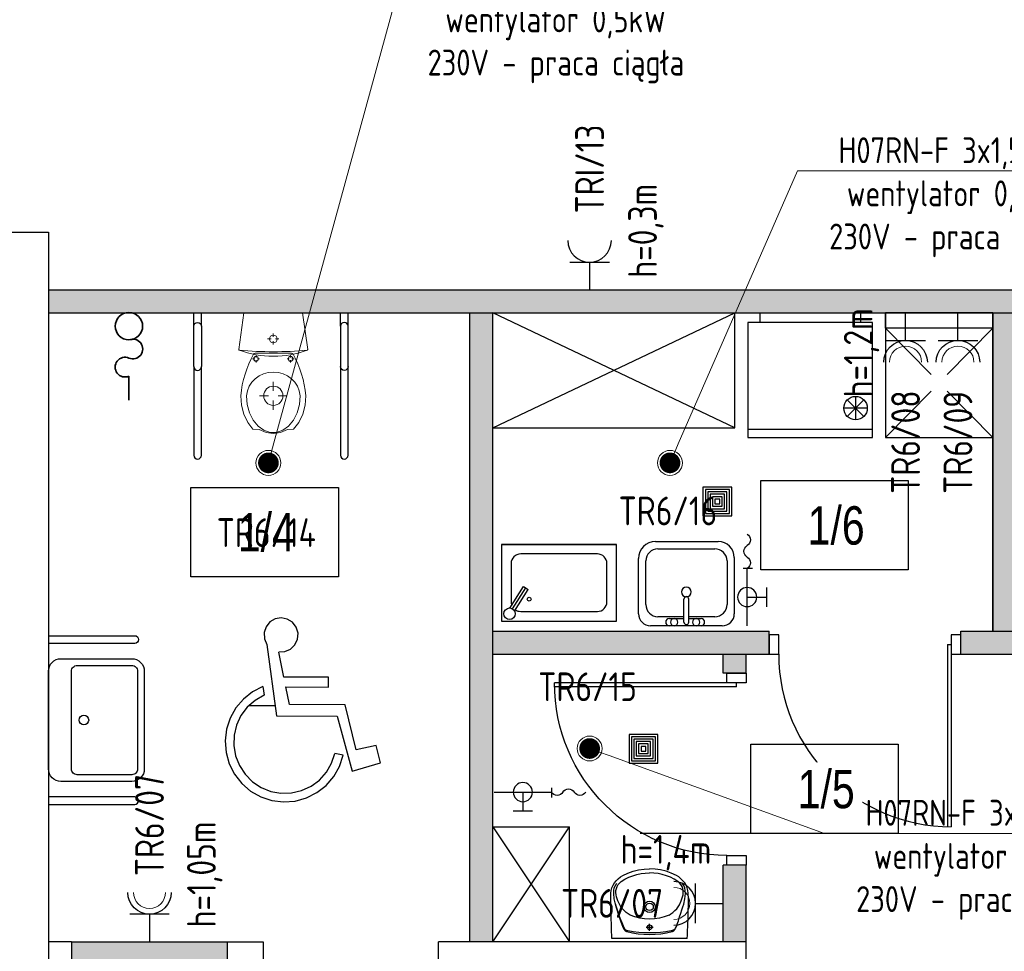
# Model space of a CAD drawing. Header units: millimetres. Extents: x -2994 to 13921, y -9859 to 2415.
# Tile 34 of 47: x 8733 to 9246, y -1198 to -712. Entities that reach past the tile are written whole.
import ezdxf
from ezdxf import colors
from ezdxf.entities.mleader import LeaderData, LeaderLine
from ezdxf.enums import TextEntityAlignment as Align
from ezdxf.lldxf.tags import DXFTag
from ezdxf.math import Vec2, Vec3

# ---------------------------------------------------------------- set-up
doc = ezdxf.new("R2010")
doc.units = ezdxf.units.MM
doc.linetypes.add('CENTER', pattern=[2, 1.25, -0.25, 0.25, -0.25])
for name, color, linetype, true_color in [('15_LINIA_CIENKA', 7, 'Continuous', 0x5e5e5e), ('A_bloki', 7, 'Continuous', 0x5e5e5e), ('A_kreskowanie', 7, 'Continuous', 0x5e5e5e), ('A_opis_pom', 7, 'Continuous', 0x5e5e5e), ('A_sc_istn', 253, 'Continuous', 0x828282), ('A_sc_proj', 7, 'Continuous', 0x5e5e5e), ('A_stolarka', 7, 'Continuous', 0x5e5e5e), ('MUREK', 7, 'Continuous', 0x5e5e5e), ('W', 7, 'CENTER', 0x5e5e5e)]:
    doc.layers.add(name, color=color, linetype=linetype, true_color=true_color)
doc.layers.add('_HVAC', color=1, linetype='Continuous')
doc.layers.add('bloki', color=7, linetype='Continuous', lineweight=13, true_color=0x5e5e5e)
for name, color, linetype, lineweight in [('IE_OPISY_ogólne', 7, 'Continuous', 30), ('IE_SIŁA_gniazda 230V', 1, 'Continuous', 30), ('IE_SIŁA_gniazda 230V_zestawy', 1, 'Continuous', 30), ('IE_SIŁA_gniazda_opis', 5, 'Continuous', 25), ('IE_SIŁA_numery_obwodów', 7, 'Continuous', 20), ('IE_SIŁA_system przyzywowy', 104, 'Continuous', 35), ('IE_SIŁA_Wypusty', 230, 'Continuous', 35), ('IE_TT_system przyzywowy', 222, 'Continuous', 35)]:
    doc.layers.add(name, color=color, linetype=linetype, lineweight=lineweight)
doc.styles.add('el', font='isocpeur.ttf', dxfattribs={"width": 0.8})
doc.styles.add('Strzałki', font='ic-isocp.shx', dxfattribs={"width": 0.8})
tags = doc.linetypes.add('300118_49_XR_0034$0$300118_49_XR_0033$0$( Dashed )', pattern=[0.75, 0.5, -0.25]).pattern_tags.tags
tags[6:7] = [DXFTag(74, 4), DXFTag(75, 0), DXFTag(340, '0'), DXFTag(46, 1.0), DXFTag(50, 0.0), DXFTag(44, 0.0), DXFTag(45, 0.0)]
tags[4:5] = [DXFTag(74, 4), DXFTag(75, 0), DXFTag(340, '0'), DXFTag(46, 1.0), DXFTag(50, 0.0), DXFTag(44, 0.0), DXFTag(45, 0.0)]

# ---------------------------------------------------------------- blocks, each defined once
blk = doc.blocks.new('UMY2')
for points in [[(-25.5, 0), (25.5, 0, -0.414214), (32, -6.5), (32, -43.5, -0.414214), (25.5, -50), (-25.5, -50, -0.414214), (-32, -43.5), (-32, -6.5, -0.414214)], [(-25.5, -12), (25.5, -12, -0.414214), (28.5, -15), (28.5, -43.5, -0.414214), (25.5, -46.5), (-25.5, -46.5, -0.414214), (-28.5, -43.5), (-28.5, -15, -0.414214)]]:
    blk.add_lwpolyline(points, format="xyb", close=True)
blk.add_circle((0, -18.5), 2.5)
blk = doc.blocks.new('A$C39F57054')
at = {"layer": '15_LINIA_CIENKA', "color": 8, "lineweight": 25}
for p, q in [((19.47, 78.21), (17.79, 76.13)), ((21.78, 79.55), (19.47, 78.21)), ((24.42, 79.99), (21.78, 79.55)), ((27.04, 79.47), (24.42, 79.99)), ((29.31, 78.06), (27.04, 79.47)), ((30.93, 75.93), (29.31, 78.06)), ((17.79, 76.13), (16.95, 73.6)), ((16.95, 73.6), (17.06, 70.93)), ((31.69, 73.37), (30.93, 75.93)), ((31.5, 70.7), (31.69, 73.37)), ((17.06, 70.93), (18.1, 68.47)), ((30.38, 68.28), (31.5, 70.7)), ((18.1, 68.47), (22.27, 37.34)), ((25.53, 54.23), (23.33, 65.02)), ((23.35, 65.19), (26.02, 65.33)), ((26.02, 65.33), (28.47, 66.41)), ((28.47, 66.41), (30.38, 68.28)), ((45.01, 54.15), (25.53, 54.23)), ((45, 49.89), (45.01, 54.15)), ((11.91, 47.86), (7.93, 44.7)), ((16.44, 50.18), (11.91, 47.86)), ((16.44, 50.18), (16.95, 46.37)), ((27.96, 42.35), (26.4, 49.97)), ((26.4, 49.97), (45, 49.89)), ((7.93, 44.7), (4.64, 40.82)), ((13.02, 44.12), (9.62, 41.12)), ((16.95, 46.37), (13.02, 44.12)), ((4.64, 40.82), (2.16, 36.38)), ((9.62, 41.12), (6.9, 37.49)), ((52.21, 42.25), (27.96, 42.35)), ((57.02, 22.69), (52.21, 42.25)), ((2.16, 36.38), (0.59, 31.55)), ((6.9, 37.49), (4.97, 33.4)), ((22.27, 37.34), (48.72, 37.23)), ((48.72, 37.23), (55.24, 13.3)), ((0.59, 31.55), (0, 26.5)), ((4.97, 33.4), (3.91, 28.99)), ((0, 26.5), (0.4, 21.43)), ((3.91, 28.99), (3.76, 24.47)), ((0.4, 21.43), (1.78, 16.53)), ((3.76, 24.47), (4.53, 20)), ((65.68, 24.58), (57.02, 22.69)), ((67.54, 17.02), (65.68, 24.58)), ((4.53, 20), (6.19, 15.79)), ((46.3, 16.77), (47.74, 21.06)), ((51.37, 20.24), (47.74, 21.06)), ((49.76, 15.42), (51.37, 20.24)), ((1.78, 16.53), (4.08, 12)), ((6.19, 15.79), (8.66, 11.99)), ((40.98, 9.49), (44.01, 12.86)), ((44.01, 12.86), (46.3, 16.77)), ((47.25, 11), (49.76, 15.42)), ((55.24, 13.3), (67.54, 17.02)), ((4.08, 12), (7.23, 8)), ((8.66, 11.99), (11.85, 8.78)), ((11.85, 8.78), (15.62, 6.27)), ((37.34, 6.8), (40.98, 9.49)), ((43.92, 7.15), (47.25, 11)), ((7.23, 8), (11.09, 4.69)), ((11.09, 4.69), (15.52, 2.2)), ((15.62, 6.27), (19.83, 4.58)), ((19.83, 4.58), (24.28, 3.77)), ((28.81, 3.89), (33.22, 4.91)), ((33.22, 4.91), (37.34, 6.8)), ((39.91, 4.02), (43.92, 7.15)), ((15.52, 2.2), (20.35, 0.61)), ((20.35, 0.61), (25.4, 0)), ((24.28, 3.77), (28.81, 3.89)), ((25.4, 0), (30.47, 0.38)), ((30.47, 0.38), (35.37, 1.74)), ((35.37, 1.74), (39.91, 4.02))]:
    blk.add_line(p, q, dxfattribs=at)
at = {"layer": 'W', "color": 8, "linetype": 'Continuous', "ltscale": 4}
blk.add_line((21.69, 41.7), (10.28, 41.7), dxfattribs=at)
blk = doc.blocks.new('A$C799E3325')
at = {"layer": 'bloki', "ltscale": 0.5}
for p, q in [((-2.66, -19.14), (0, 0)), ((30.6, 0), (0, 0)), ((33.26, -19.14), (30.6, 0)), ((12.35, -13.64), (14.2, -13.64)), ((15.3, -12.54), (15.3, -10.69)), ((15.3, -14.74), (15.3, -16.59)), ((18.25, -13.64), (16.4, -13.64)), ((4.48, -24), (5.62, -24)), ((15.3, -21), (5.89, -21)), ((6.3, -23.32), (6.3, -22.18)), ((6.3, -24.68), (6.3, -25.82)), ((8.12, -24), (6.98, -24)), ((15.3, -21), (24.71, -21)), ((22.48, -24), (23.62, -24)), ((24.3, -23.32), (24.3, -22.18)), ((24.3, -24.68), (24.3, -25.82)), ((26.12, -24), (24.98, -24)), ((15.3, -35.97), (15.3, -40.71)), ((-1.7, -43.25), (-1.27, -48.2)), ((1.3, -43.25), (1.71, -47.86)), ((8.02, -43.25), (12.76, -43.25)), ((15.3, -50.53), (15.3, -45.79)), ((22.58, -43.25), (17.84, -43.25)), ((28.89, -47.86), (29.3, -43.25)), ((31.87, -48.2), (32.3, -43.25)), ((-1.27, -48.2), (-0.02, -52.9)), ((1.71, -47.86), (2.9, -52.2)), ((27.7, -52.2), (28.89, -47.86)), ((30.62, -52.9), (31.87, -48.2)), ((-0.02, -52.9), (2.01, -57.12)), ((2.9, -52.2), (4.82, -56.02)), ((4.82, -56.02), (7.35, -59.09)), ((23.25, -59.09), (25.78, -56.02)), ((25.78, -56.02), (27.7, -52.2)), ((28.59, -57.12), (30.62, -52.9)), ((2.01, -57.12), (4.7, -60.65)), ((4.7, -60.65), (7.93, -60.8)), ((7.35, -59.09), (10.34, -61.25)), ((7.93, -60.8), (11.52, -62.44)), ((10.34, -61.25), (13.61, -62.36)), ((16.99, -62.36), (20.27, -61.25)), ((19.08, -62.44), (22.68, -60.8)), ((20.27, -61.25), (23.25, -59.09)), ((22.68, -60.8), (25.9, -60.65)), ((25.9, -60.65), (28.59, -57.12)), ((11.52, -62.44), (15.3, -63)), ((13.61, -62.36), (16.99, -62.36)), ((15.3, -63), (19.08, -62.44))]:
    blk.add_line(p, q, dxfattribs=at)
for centre, radius, start, end in [((15.3, -13.64), 2.02, 0, 180), ((15.3, -13.64), 2.02, 180, 0), ((15.46, 29.35), 52.01, 249.8379, 269.8205), ((15.3, 157.52), 177.82, 264.2943, 270), ((15.3, 157.52), 177.82, 270, 275.7057), ((15.14, 29.35), 52.01, 270.1795, 290.1621), ((32.95, -19.12), 0.3, 275.7057, 6.2589), ((32.96, -19.19), 0.3, 290.1621, 9.95), ((53.99, -48.54), 55.94, 151.1085, 174.5701), ((5.89, -22), 1, 90, 151.1085), ((6.3, -24), 1.25, 0, 180), ((6.3, -24), 1.25, 180, 0), ((24.3, -24), 1.25, 0, 180), ((24.3, -24), 1.25, 180, 0), ((24.71, -22), 1, 28.8915, 90), ((-23.39, -48.54), 55.94, 5.4299, 28.8915), ((14.78, -44.53), 13.54, 87.8078, 174.564), ((15.82, -44.53), 13.54, 5.436, 92.1922), ((15.3, -43.25), 5, 0, 180), ((15.3, -43.25), 5, 180, 0)]:
    blk.add_arc(centre, radius, start, end, dxfattribs=at)
at = {"layer": 'bloki'}
for centre, start, end in [((-2.36, -19.19), 170.05, 249.8379), ((-2.35, -19.12), 173.7411, 264.2943)]:
    blk.add_arc(centre, 0.3, start, end, dxfattribs=at)
blk = doc.blocks.new('rsredg')
at = {"layer": 'A_bloki', "linetype": 'Continuous'}
for p, q in [((538293.7, -1273194.3), (538293, -1273211.6)), ((538687.2, -1273194.3), (538293.7, -1273194.3)), ((538687.2, -1273194.3), (538687.9, -1273211.6)), ((538292.4, -1273228.3), (538291, -1273264.3)), ((538293, -1273211.6), (538292.4, -1273228.3)), ((538352.4, -1273250.7), (538347, -1273265.7)), ((538359.7, -1273238.6), (538352.4, -1273250.7)), ((538472.5, -1273252.4), (538508.5, -1273252.4)), ((538490.5, -1273234.4), (538490.5, -1273270.4)), ((538621.3, -1273238.6), (538623.7, -1273242.5)), ((538623.7, -1273242.5), (538626.3, -1273247.6)), ((538626.3, -1273247.6), (538630.2, -1273256.2)), ((538687.9, -1273211.6), (538688.6, -1273228.3)), ((538688.6, -1273228.3), (538689.9, -1273264.3)), ((538289.8, -1273301.6), (538288.6, -1273337.6)), ((538291, -1273264.3), (538289.8, -1273301.6)), ((538334, -1273306), (538327.4, -1273326.2)), ((538340.8, -1273284.9), (538334, -1273306)), ((538347, -1273265.7), (538340.8, -1273284.9)), ((538630.2, -1273256.2), (538635.1, -1273269.4)), ((538635.1, -1273269.4), (538637.8, -1273277.6)), ((538637.8, -1273277.6), (538640.8, -1273286.7)), ((538640.8, -1273286.7), (538647.2, -1273306.8)), ((538689.9, -1273264.3), (538691.2, -1273301.6)), ((538691.2, -1273301.6), (538692.3, -1273337.6)), ((538288.6, -1273337.6), (538287.7, -1273370.3)), ((538321.6, -1273343.5), (538316.7, -1273358.6)), ((538327.4, -1273326.2), (538321.6, -1273343.5)), ((538349, -1273349.5), (538341.2, -1273359.9)), ((538358.4, -1273339.2), (538349, -1273349.5)), ((538368.7, -1273329.9), (538358.4, -1273339.2)), ((538379.2, -1273322.1), (538368.7, -1273329.9)), ((538389.2, -1273316.2), (538379.2, -1273322.1)), ((538591.9, -1273316.2), (538601.8, -1273322.1)), ((538601.8, -1273322.1), (538612.3, -1273329.9)), ((538612.3, -1273329.9), (538622.6, -1273339.2)), ((538622.6, -1273339.2), (538632, -1273349.5)), ((538632, -1273349.5), (538639.8, -1273359.9)), ((538647.2, -1273306.8), (538653.7, -1273326.5)), ((538653.7, -1273326.5), (538659.4, -1273343.6)), ((538659.4, -1273343.6), (538664.3, -1273358.7)), ((538692.3, -1273337.6), (538693.3, -1273370.3)), ((538287.7, -1273370.3), (538287.6, -1273400.5)), ((538287.6, -1273400.5), (538288.9, -1273429.6)), ((538306.5, -1273400.5), (538303.6, -1273429.4)), ((538312.6, -1273372.6), (538306.5, -1273400.5)), ((538316.7, -1273358.6), (538312.6, -1273372.6)), ((538325.4, -1273390.9), (538318.4, -1273411.6)), ((538334.9, -1273370.3), (538325.4, -1273390.9)), ((538341.2, -1273359.9), (538334.9, -1273370.3)), ((538639.8, -1273359.9), (538646.1, -1273370.3)), ((538646.1, -1273370.3), (538655.6, -1273390.9)), ((538655.6, -1273390.9), (538662.6, -1273411.6)), ((538664.3, -1273358.7), (538668.4, -1273372.6)), ((538668.4, -1273372.6), (538674.4, -1273400.5)), ((538674.4, -1273400.5), (538677.4, -1273429.4)), ((538693.4, -1273400.5), (538692, -1273429.6)), ((538693.3, -1273370.3), (538693.4, -1273400.5)), ((538288.9, -1273429.6), (538290.8, -1273443.9)), ((538290.8, -1273443.9), (538294.4, -1273458)), ((538294.4, -1273458), (538300, -1273471.5)), ((538303.6, -1273429.4), (538303.9, -1273443.9)), ((538303.9, -1273443.9), (538306.6, -1273457.9)), ((538306.6, -1273457.9), (538312.1, -1273470.9)), ((538315.9, -1273422.3), (538314.4, -1273433.4)), ((538314.4, -1273433.4), (538314.7, -1273444.5)), ((538314.7, -1273444.5), (538317.1, -1273455.5)), ((538318.4, -1273411.6), (538315.9, -1273422.3)), ((538317.1, -1273455.5), (538321.4, -1273465.8)), ((538663.9, -1273455.5), (538659.7, -1273465.8)), ((538662.6, -1273411.6), (538665.2, -1273422.3)), ((538666.3, -1273444.5), (538663.9, -1273455.5)), ((538665.2, -1273422.3), (538666.6, -1273433.4)), ((538666.6, -1273433.4), (538666.3, -1273444.5)), ((538674.4, -1273457.9), (538668.8, -1273470.9)), ((538677, -1273443.9), (538674.4, -1273457.9)), ((538677.4, -1273429.4), (538677, -1273443.9)), ((538686.5, -1273458), (538681, -1273471.5)), ((538690.1, -1273443.9), (538686.5, -1273458)), ((538692, -1273429.6), (538690.1, -1273443.9)), ((538300, -1273471.5), (538307.3, -1273484.1)), ((538307.3, -1273484.1), (538316.4, -1273495.5)), ((538312.1, -1273470.9), (538319.7, -1273483.2)), ((538316.4, -1273495.5), (538326.8, -1273505.8)), ((538321.4, -1273465.8), (538327.4, -1273475.3)), ((538326.8, -1273505.8), (538338.4, -1273514.8)), ((538327.4, -1273475.3), (538334.7, -1273483.9)), ((538334.7, -1273483.9), (538343.1, -1273491.5)), ((538343.1, -1273491.5), (538361.6, -1273504.3)), ((538361.6, -1273504.3), (538381.7, -1273514.1)), ((538619.4, -1273504.3), (538599.3, -1273514.1)), ((538638, -1273491.5), (538619.4, -1273504.3)), ((538646.3, -1273483.9), (538638, -1273491.5)), ((538654.1, -1273505.8), (538642.5, -1273514.8)), ((538653.7, -1273475.3), (538646.3, -1273483.9)), ((538659.7, -1273465.8), (538653.7, -1273475.3)), ((538664.6, -1273495.5), (538654.1, -1273505.8)), ((538668.8, -1273470.9), (538661.3, -1273483.2)), ((538673.6, -1273484.1), (538664.6, -1273495.5)), ((538681, -1273471.5), (538673.6, -1273484.1)), ((538338.4, -1273514.8), (538350.8, -1273522.7)), ((538350.8, -1273522.7), (538377, -1273535.1)), ((538377, -1273535.1), (538404.6, -1273544.4)), ((538381.7, -1273514.1), (538402.7, -1273521.7)), ((538402.7, -1273521.7), (538424.3, -1273527.7)), ((538404.6, -1273544.4), (538432.9, -1273551.3)), ((538424.3, -1273527.7), (538446.2, -1273532.2)), ((538432.9, -1273551.3), (538461.6, -1273555.8)), ((538446.2, -1273532.2), (538468.3, -1273534.8)), ((538461.6, -1273555.8), (538490.5, -1273557.9)), ((538468.3, -1273534.8), (538490.6, -1273535.8)), ((538512.7, -1273534.8), (538490.5, -1273535.8)), ((538519.4, -1273555.8), (538490.5, -1273557.9)), ((538534.9, -1273532.2), (538512.7, -1273534.8)), ((538548.1, -1273551.3), (538519.4, -1273555.8)), ((538556.8, -1273527.7), (538534.9, -1273532.2)), ((538576.3, -1273544.4), (538548.1, -1273551.3)), ((538578.3, -1273521.7), (538556.8, -1273527.7)), ((538603.9, -1273535.1), (538576.3, -1273544.4)), ((538599.3, -1273514.1), (538578.3, -1273521.7)), ((538630.2, -1273522.7), (538603.9, -1273535.1)), ((538642.5, -1273514.8), (538630.2, -1273522.7))]:
    blk.add_line(p, q, dxfattribs=at)
for centre, radius, start, end in [((539261.9, -1273654), 990.1, 155.4826, 163.5935), ((538381.3, -1273254.8), 27.1, 109.6829, 143.1102), ((538382.2, -1273260.1), 27.1, 100.5561, 141.3183), ((538490.5, -1273655.8), 442.6, 74.5003, 105.4997), ((538490.5, -1273844), 621, 79.4923, 100.5077), ((538490.5, -1273252.4), 12.2, 360, 180), ((538490.5, -1273252.4), 12.2, 180, 360), ((538598.8, -1273260.1), 27.1, 38.6817, 79.4439), ((538599.6, -1273254.8), 27.1, 36.8898, 70.3171), ((538490.5, -1273552.6), 257.2, 66.7884, 113.2116), ((538490.5, -1273358.8), 29.7, 360, 180), ((538490.5, -1273358.8), 19.4, 360, 180), ((538490.5, -1273358.8), 29.7, 180, 360), ((538490.5, -1273358.8), 19.4, 180, 360)]:
    blk.add_arc(centre, radius, start, end, dxfattribs=at)
blk = doc.blocks.new('jndf')
at = {"layer": 'A_stolarka', "ltscale": 2}
for p, q in [((6685.7, -1555593.7), (6685.7, -1556543.7)), ((6685.7, -1555593.7), (6705.7, -1555593.7)), ((6705.7, -1555593.7), (6705.7, -1556543.7))]:
    blk.add_line(p, q, dxfattribs=at)
for points in [[(5755.7, -1555643.7), (5805.7, -1555643.7), (5805.7, -1555543.7), (5755.7, -1555543.7)], [(6705.7, -1555643.7), (6755.7, -1555643.7), (6755.7, -1555543.7), (6705.7, -1555543.7)]]:
    blk.add_lwpolyline(points, close=True, dxfattribs=at)
blk.add_arc((6705.7, -1555643.7), 900, 180, 270, dxfattribs=at)
blk = doc.blocks.new('kran ze złączką 2d - kran ze złączką 2d-1891425-1 PIĘTRO')
at = {"layer": 'A_bloki'}
for p, q in [((0, 2.18), (0, -2.82)), ((29.99, 0.01), (0, 0)), ((14.99, 0), (15, -10)), ((10, -10), (20, -10))]:
    blk.add_line(p, q, dxfattribs=at)
blk.add_circle((14.99, 0), 5, dxfattribs=at)
for centre, start, end in [((-8.87, -1.79), 31.095, 148.905), ((-2.93, 1.79), 211.095, 328.905), ((-14.81, 1.79), 211.095, 328.905)]:
    blk.add_arc(centre, 3.47, start, end, dxfattribs=at)
blk = doc.blocks.new('Wpust podłogowy - DN 100-1891426-1 PIĘTRO')
at = {"layer": 'A_bloki'}
for p, q in [((7.5, 7.5), (-7.5, 7.5)), ((-7.5, 7.5), (-7.5, -7.5)), ((7.5, 7.5), (-7.5, 7.5)), ((-7.5, 7.5), (-7.5, -7.5)), ((6.25, 6.25), (-6.25, 6.25)), ((-6.25, 6.25), (-6.25, -6.25)), ((6.25, -6.25), (6.25, 6.25)), ((7.5, -7.5), (7.5, 7.5)), ((7.5, -7.5), (7.5, 7.5)), ((5, 5), (-5, 5)), ((-5, 5), (-5, -5)), ((3.75, 3.75), (-3.75, 3.75)), ((-3.75, 3.75), (-3.75, -3.75)), ((2.5, 2.5), (-2.5, 2.5)), ((-2.5, 2.5), (-2.5, -2.5)), ((1.25, 1.25), (-1.25, 1.25)), ((-1.25, 1.25), (-1.25, -1.25)), ((1.25, -1.25), (1.25, 1.25)), ((2.5, -2.5), (2.5, 2.5)), ((3.75, -3.75), (3.75, 3.75)), ((5, -5), (5, 5)), ((-5, -5), (5, -5)), ((-3.75, -3.75), (3.75, -3.75)), ((-2.5, -2.5), (2.5, -2.5)), ((-1.25, -1.25), (1.25, -1.25)), ((-7.5, -7.5), (7.5, -7.5)), ((-7.5, -7.5), (7.5, -7.5)), ((-6.25, -6.25), (6.25, -6.25))]:
    blk.add_line(p, q, dxfattribs=at)
blk = doc.blocks.new('zlew_ 1 komora_ gospodarczy_ 01 - 500 x 440mm-1748953-1 PIĘTRO')
at = {"layer": 'A_bloki'}
for p, q in [((-14.54, 25.99), (18.13, 25.99)), ((-14.54, 25.99), (18.13, 25.99)), ((-13.27, 22.18), (16.41, 22.18)), ((-23.43, -11.66), (-23.43, 17.1)), ((-23.43, -11.66), (-23.43, 17.1)), ((-19.62, -6.9), (-19.62, 15.83)), ((22.76, 15.83), (22.76, -6.9)), ((26.57, 17.55), (26.57, -11.66)), ((26.57, 17.55), (26.57, -11.66)), ((0.3, -16.07), (0.3, -4.04)), ((2.84, -16.07), (2.84, -4.04)), ((0.3, -13.25), (-13.27, -13.25)), ((-7.32, -14.2), (0.3, -14.2)), ((16.41, -13.25), (2.84, -13.25)), ((2.84, -14.2), (9.19, -14.2)), ((20.22, -18.01), (-17.08, -18.01)), ((20.22, -18.01), (-17.08, -18.01)), ((9.19, -18.01), (-7.32, -18.01))]:
    blk.add_line(p, q, dxfattribs=at)
for centre, radius, start, end in [((-14.54, 17.1), 8.89, 90, 180), ((-14.54, 17.1), 8.89, 90, 180), ((18.13, 17.55), 8.44, 0, 90), ((18.13, 17.55), 8.44, 360, 90), ((-13.27, 15.83), 6.35, 90, 180), ((16.41, 15.83), 6.35, 360, 90), ((1.57, -0.32), 2.54, 360, 180), ((1.57, -0.32), 2.54, 180, 0), ((1.57, -4.04), 1.27, 360, 180), ((-13.27, -6.9), 6.35, 180, 270), ((16.41, -6.9), 6.35, 270, 0), ((-17.08, -11.66), 6.35, 180, 270), ((-17.08, -11.66), 6.35, 180, 270), ((-7.32, -16.11), 1.91, 90, 270), ((-4.78, -16.11), 1.9, 360, 180), ((6.65, -16.11), 1.9, 0, 180), ((9.19, -16.11), 1.9, 270, 90), ((20.22, -11.66), 6.35, 270, 0), ((20.22, -11.66), 6.35, 270, 0), ((-4.78, -16.11), 1.9, 180, 0), ((1.57, -16.07), 1.27, 180, 0), ((6.65, -16.11), 1.9, 180, 0)]:
    blk.add_arc(centre, radius, start, end, dxfattribs=at)
blk = doc.blocks.new('A$C00EF74C4')
at = {"layer": '_HVAC', "color": 7, "lineweight": 9, "ltscale": 2}
for centre in [(-10835, -382.5), (-8740.1, -382.5), (-9159.1, -1872.3)]:
    blk.add_circle(centre, 65, dxfattribs=at)
blk = doc.blocks.new('E_ gniazdo_1x230V_IP20')
at = {"layer": 'IE_SIŁA_gniazda 230V'}
for p, q in [((14.37, 10.33), (14.37, -10.33)), ((14.37, 0), (0, 0))]:
    blk.add_line(p, q, dxfattribs=at)
blk.add_arc((25.72, 0), 11.35, 90, 270, dxfattribs=at)
at = {"layer": 'IE_SIŁA_numery_obwodów', "style": 'el', "width": 0.8}
blk.add_attdef('OBWÓD', text='', height=15, dxfattribs=at).set_placement((33.24, 0), align=Align.MIDDLE_LEFT)
blk = doc.blocks.new('E_ gniazdo_1x230V_IP44')
at = {"layer": 'IE_SIŁA_gniazda 230V'}
for p, q in [((14.37, 10.33), (14.37, -10.33)), ((14.37, 10.33), (14.37, -10.33)), ((14.37, 0), (0, 0)), ((14.37, 0), (0, 0))]:
    blk.add_line(p, q, dxfattribs=at)
blk.add_arc((25.72, 0), 11.35, 90, 270, dxfattribs=at)
blk.add_arc((25.72, 0), 11.35, 90, 270, dxfattribs=at)
at = {"layer": 'IE_SIŁA_gniazda 230V', "lineweight": 18}
blk.add_arc((25.72, 0), 8.36, 90, 270, dxfattribs=at)
at = {"layer": 'IE_SIŁA_numery_obwodów', "style": 'el', "width": 0.8}
blk.add_attdef('OBWÓD', text='', height=15, dxfattribs=at).set_placement((35, 0), align=Align.MIDDLE_LEFT)
blk = doc.blocks.new('E_ gniazdo_2x230V_IP44')
at = {"layer": 'IE_SIŁA_gniazda 230V'}
for p, q in [((14.37, 10.33), (14.37, -10.33)), ((14.37, 10.33), (14.37, -10.33)), ((14.37, 0), (0, 0)), ((14.37, 0), (0, 0))]:
    blk.add_line(p, q, dxfattribs=at)
blk.add_arc((25.72, 0), 11.35, 90, 270, dxfattribs=at)
blk.add_arc((25.72, 0), 11.35, 90, 270, dxfattribs=at)
at = {"layer": 'IE_SIŁA_gniazda 230V', "lineweight": 18}
blk.add_arc((25.72, 0), 8.36, 90, 270, dxfattribs=at)
at = {"layer": 'IE_SIŁA_gniazda_opis', "style": 'el', "width": 0.8}
blk.add_attdef('ILOŚĆ', text='', height=13, dxfattribs=at).set_placement((31.63, 0), align=Align.MIDDLE_CENTER)
at = {"layer": 'IE_SIŁA_numery_obwodów', "style": 'el', "width": 0.8}
blk.add_attdef('OBWÓD', text='', height=15, dxfattribs=at).set_placement((40, 0), align=Align.MIDDLE_LEFT)
blk = doc.blocks.new('_DOT')
at = {"color": 0, "linetype": 'ByBlock', "lineweight": -2}
blk.add_line((-0.5, 0), (-1, 0), dxfattribs=at)
at = {"color": 0, "linetype": 'ByBlock', "const_width": 0.5}
blk.add_lwpolyline([(-0.25, 0, 1), (0.25, 0, 1)], format="xyb", close=True, dxfattribs=at)
blk = doc.blocks.new('T3PDZW')
at = {"layer": 'IE_SIŁA_system przyzywowy'}
blk.add_lwpolyline([(6.54, 0), (0, 0)], dxfattribs=at)
blk.add_circle((20.12, 0), 3.72, dxfattribs=at)
for centre, start, end in [((9.01, 1.07), 336.6022, 203.3978), ((13.93, -1.07), 156.6022, 23.3978)]:
    blk.add_arc(centre, 2.68, start, end, dxfattribs=at)

msp = doc.modelspace()

# ---------------------------------------------------------------- hatches: boundary and pattern name
at = {"layer": 'A_kreskowanie', "ltscale": 2}
h = msp.add_hatch(color=256, dxfattribs=at)
h.dxf.hatch_style = 1
h.paths.add_polyline_path([(8979.623, -865.1), (8967.623, -865.1), (8967.623, -1001.1), (8979.623, -1001.1)])
h.paths.add_polyline_path([(9123.82, -1033.1), (9123.82, -1031.1), (8979.623, -1031.1), (8979.623, -1043.1), (9123.82, -1043.1)])
h.paths.add_polyline_path([(9111.82, -1043.1), (9099.82, -1043.1), (9099.82, -1053.1), (9111.82, -1053.1)])
h.paths.add_polyline_path([(9264.499, -1031.1), (9223.82, -1031.1), (9223.82, -1043.1), (9264.499, -1043.1)])
h.paths.add_polyline_path([(9252.499, -865.1), (9240.499, -865.1), (9240.499, -873.1), (9240.499, -930.1), (9240.499, -1031.1), (9252.499, -1031.1)])
h.paths.add_polyline_path([(9474.536, -865.1), (9462.536, -865.1), (9462.536, -1031.1), (9382.711, -1031.1), (9367.82, -1031.1), (9367.82, -1043.1), (9474.536, -1043.1)])
h.paths.add_polyline_path([(9394.711, -1043.1), (9382.711, -1043.1), (9382.711, -1193.1), (9394.711, -1193.1)])
h.paths.add_polyline_path([(9111.82, -1153.546), (9099.82, -1153.546), (9099.82, -1193.1), (9111.82, -1193.1)])
h.paths.add_polyline_path([(8979.623, -1013.1), (8967.623, -1013.1), (8967.623, -1193.1), (8979.623, -1193.1)])
h.paths.add_polyline_path([(8841.258, -1193.1), (8759.854, -1193.1), (8759.854, -1203.1), (8764.854, -1203.1), (8764.854, -1213.1, 0.0278424), (8765.412, -1223.1), (8841.258, -1223.1)])
h.paths.add_polyline_path([(8764.854, -1213.1), (8759.854, -1213.1), (8759.854, -1223.1), (8765.412, -1223.1, -0.0278424)], flags=17)
h.paths.add_polyline_path([(8764.854, -1203.1), (8759.854, -1203.1), (8759.854, -1213.1), (8764.854, -1213.1)], flags=17)
h.paths.add_polyline_path([(8747.82, -1505.1), (8707.82, -1505.1), (8707.82, -1605.1), (8747.82, -1605.1)])
h.paths.add_polyline_path([(8758.413, -1605.1), (8747.82, -1605.1), (8747.82, -1617.1), (8758.413, -1617.1)])
h.paths.add_polyline_path([(8767.32, -1605.1), (8758.413, -1605.1), (8758.413, -1617.1), (8767.32, -1617.1)])
h.paths.add_polyline_path([(9056.82, -1605.1), (8907.32, -1605.1), (8907.32, -1617.1), (9056.82, -1617.1)])
h.paths.add_polyline_path([(9068.82, -1595.1), (9056.82, -1595.1), (9056.82, -1803.1), (9068.82, -1803.1)])
h.paths.add_polyline_path([(9370.82, -1363.1), (9358.82, -1363.1), (9068.82, -1363.1), (9068.82, -1375.1), (9358.82, -1375.1), (9358.82, -1803.1), (9370.82, -1803.1)])
h.paths.add_polyline_path([(10247.82, -853.1), (9367.82, -853.1), (9367.82, -865.1), (10247.82, -865.1)])
h.paths.add_polyline_path([(9846.351, -865.1), (9834.351, -865.1), (9834.351, -1193.1), (9846.351, -1193.1)])
h.paths.add_polyline_path([(10057.82, -865.1), (10045.82, -865.1), (10045.82, -1193.1), (10057.82, -1193.1)])
h.paths.add_polyline_path([(8538.82, -633.1), (8526.82, -633.1), (8526.82, -1053.1), (8538.82, -1053.1)])
h = msp.add_hatch(color=256, dxfattribs=at)
h.dxf.hatch_style = 1
h.paths.add_polyline_path([(9163.82, -853.1), (8747.82, -853.1), (8747.82, -865.1), (9056.82, -865.1), (9163.82, -865.1)])
h.paths.add_polyline_path([(9175.82, -853.1), (9163.82, -853.1), (9163.82, -865.1), (9175.82, -865.1)])
h.paths.add_polyline_path([(9355.82, -853.1), (9175.82, -853.1), (9175.82, -865.1), (9218.82, -865.1), (9240.499, -865.1), (9355.82, -865.1)])
h.paths.add_polyline_path([(9367.82, -853.1), (9355.82, -853.1), (9355.82, -865.1), (9367.82, -865.1)])
h.paths.add_polyline_path([(8979.623, -1001.1), (8967.623, -1001.1), (8967.623, -1013.1), (8979.623, -1013.1)])

# ---------------------------------------------------------------- linework, layer by layer
at = {"layer": 'A_bloki', "linetype": 'Continuous'}
for p, q in [((8979.623, -925.1), (9105.935, -865.1)), ((9105.935, -925.1), (8979.623, -865.1)), ((9105.935, -925.1), (9105.935, -865.1)), ((9208.288, -897.314), (9184.499, -873.1)), ((9216.71, -897.314), (9240.499, -873.1)), ((9184.499, -930.1), (9208.288, -905.886)), ((9240.499, -930.1), (9216.71, -905.886)), ((8979.623, -925.1), (9105.935, -925.1)), ((9044.202, -985.858), (8984.202, -985.858)), ((8984.202, -985.858), (8984.202, -1025.828)), ((8984.202, -985.858), (9044.202, -985.858)), ((9044.202, -1025.828), (9044.202, -985.858)), ((9034.202, -990.858), (8994.202, -990.858)), ((8989.202, -995.858), (8989.202, -1015.828)), ((9039.202, -1015.828), (9039.202, -995.858)), ((8988.511, -1019.046), (8995.627, -1007.745)), ((8989.995, -1019.506), (8996.896, -1008.544)), ((8991.05, -1020.645), (8998.166, -1009.343)), ((8995.627, -1007.745), (8998.166, -1009.343)), ((8994.202, -1020.828), (9034.202, -1020.828)), ((8984.202, -1025.828), (9044.202, -1025.828)), ((8979.623, -1133.1), (9019.623, -1133.1)), ((8979.623, -1133.1), (9019.623, -1193.1)), ((8979.623, -1193.1), (9019.623, -1133.1)), ((9019.623, -1193.1), (9019.623, -1133.1))]:
    msp.add_line(p, q, dxfattribs=at)
at = {"layer": 'A_bloki'}
for p, q in [((9168.906, -908.683), (9168.906, -920.907)), ((9164.584, -910.473), (9173.228, -919.117)), ((9173.228, -910.473), (9164.584, -919.117)), ((9175.018, -914.795), (9162.794, -914.795)), ((9177.781, -925.862), (9112.781, -925.862))]:
    msp.add_line(p, q, dxfattribs=at)
for points in [[(8823.634, -872.1), (8823.634, -865.1)], [(8827.634, -872.1), (8827.634, -865.1)], [(8900.163, -872.1), (8900.163, -865.1)], [(8904.163, -872.1), (8904.163, -865.1)]]:
    msp.add_lwpolyline(points, dxfattribs=at)
for points in [[(9119.143, -870.1), (9119.143, -865.17), (9171.419, -865.17), (9171.419, -870.1)], [(9112.781, -870.1), (9112.781, -930.1), (9177.781, -930.1), (9177.781, -870.1)]]:
    msp.add_lwpolyline(points, close=True, dxfattribs=at)
at = {"layer": 'A_bloki', "linetype": 'Continuous'}
for points in [[(9240.499, -930.1), (9240.499, -865.1), (9184.499, -865.1), (9184.499, -930.1)], [(9240.499, -865.1), (9240.499, -873.1), (9184.499, -873.1), (9184.499, -865.1)]]:
    msp.add_lwpolyline(points, close=True, dxfattribs=at)
at = {"layer": 'A_bloki'}
for points in [[(8823.634, -893.1), (8823.634, -872.1, -1), (8827.634, -872.1), (8827.634, -893.1)], [(8904.163, -893.1), (8904.163, -872.1, 1), (8900.163, -872.1), (8900.163, -893.1)], [(8823.634, -893.1), (8823.634, -939.349, 1), (8827.634, -939.349), (8827.634, -893.1)], [(8823.634, -893.1), (8823.634, -893.1, 1), (8827.634, -893.1), (8827.634, -893.1)], [(8900.163, -893.1), (8900.163, -939.349, 1), (8904.163, -939.349), (8904.163, -893.1)], [(8904.163, -893.1), (8904.163, -893.1, -1), (8900.163, -893.1), (8900.163, -893.1)], [(8747.82, -1033.483), (8792.82, -1033.483, -1), (8792.82, -1037.483), (8747.82, -1037.483)], [(8747.82, -1121.483), (8792.82, -1121.483, 1), (8792.82, -1117.483), (8747.82, -1117.483)]]:
    msp.add_lwpolyline(points, format="xyb", dxfattribs=at)
msp.add_circle((9168.906, -914.795), 6.112, dxfattribs=at)
at = {"layer": 'A_bloki', "linetype": 'Continuous'}
for centre, radius in [((8998.634, -1014.407), 1), ((8988.396, -1022.044), 3)]:
    msp.add_circle(centre, radius, dxfattribs=at)
for centre, start, end in [((8994.202, -995.858), 90, 180), ((9034.202, -995.858), 0, 90), ((8994.202, -1015.828), 180, 199.46873), ((9034.202, -1015.828), 270, 0), ((8994.202, -1015.828), 236.64305, 270)]:
    msp.add_arc(centre, 5, start, end, dxfattribs=at)
at = {"layer": 'A_opis_pom', "ltscale": 2}
msp.add_line((9114.287, -1136.656), (9056.599, -1136.656), dxfattribs=at)
for points in [[(9119.483, -952.613), (9196.376, -952.613), (9196.376, -999.155), (9119.483, -999.155)], [(8822.174, -956.182), (8899.066, -956.182), (8899.066, -1002.724), (8822.174, -1002.724)], [(9114.287, -1090.113), (9191.179, -1090.113), (9191.179, -1136.656), (9114.287, -1136.656)]]:
    msp.add_lwpolyline(points, close=True, dxfattribs=at)
at = {"layer": 'A_sc_istn'}
msp.add_line((8841.258, -1193.1), (8859.854, -1193.1), dxfattribs=at)
for points in [[(8747.82, -823.1), (8747.82, -1505.1)], [(8747.82, -865.1), (8747.82, -1193.1)], [(8759.854, -1193.1), (8747.82, -1193.1)], [(8759.854, -1193.1), (8759.854, -1223.1)], [(8859.854, -1193.1), (8859.854, -1223.1)], [(9111.82, -1193.1), (8951.258, -1193.1)]]:
    msp.add_lwpolyline(points, dxfattribs=at)
at = {"layer": 'A_sc_proj', "ltscale": 2}
for p, q in [((8707.82, -823.1), (8747.82, -823.1)), ((8747.82, -865.1), (9013.82, -865.1)), ((8967.623, -1193.1), (8967.623, -865.1)), ((8967.623, -1193.1), (8967.623, -865.1)), ((8979.623, -1193.1), (8979.623, -865.1)), ((8979.623, -1193.1), (8979.623, -865.1)), ((9056.82, -865.1), (9218.82, -865.1)), ((9240.499, -865.1), (9240.499, -1031.1)), ((9240.499, -1031.1), (9240.499, -865.1)), ((8979.623, -1031.1), (9123.82, -1031.1)), ((9223.82, -1031.1), (9264.499, -1031.1)), ((8979.623, -1043.1), (9123.82, -1043.1)), ((9099.82, -1053.1), (9099.82, -1043.1)), ((9099.82, -1053.1), (9099.82, -1043.1)), ((9111.82, -1053.1), (9111.82, -1043.1)), ((9111.82, -1053.1), (9111.82, -1043.1)), ((9223.82, -1043.1), (9264.499, -1043.1)), ((9099.82, -1193.1), (9099.82, -1153.1)), ((9099.82, -1193.1), (9099.82, -1153.1)), ((9111.82, -1193.1), (9111.82, -1153.1)), ((9111.82, -1193.1), (9111.82, -1153.1)), ((8759.854, -1193.1), (8841.258, -1193.1))]:
    msp.add_line(p, q, dxfattribs=at)
at = {"layer": 'A_sc_proj', "ltscale": 16}
for p, q in [((9123.82, -1043.1), (9123.82, -1031.1)), ((9223.82, -1043.1), (9223.82, -1031.1)), ((9111.82, -1053.1), (9099.82, -1053.1)), ((9111.82, -1153.1), (9099.82, -1153.1)), ((8841.258, -1223.1), (8841.258, -1193.1)), ((8951.258, -1223.1), (8951.258, -1193.1)), ((9111.82, -1223.1), (9111.82, -1193.1))]:
    msp.add_line(p, q, dxfattribs=at)
at = {"layer": 'A_sc_proj', "ltscale": 2}
for points in [[(8747.82, -853.1), (10247.82, -853.1)], [(8747.82, -865.1), (10247.82, -865.1)], [(8747.82, -865.1), (9056.82, -865.1)]]:
    msp.add_lwpolyline(points, dxfattribs=at)

# ---------------------------------------------------------------- block references
at = {"layer": 'A_bloki', "xscale": -1}
msp.add_blockref('A$C799E3325', (8880.436, -865.1), dxfattribs=at)
at = {"layer": 'A_bloki', "linetype": 'Continuous'}
for p, rotation in [((9096.803, -963.507), 179.9999999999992), ((9058.232, -1092.469), 89.99999999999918)]:
    msp.add_blockref('Wpust podłogowy - DN 100-1891426-1 PIĘTRO', p, dxfattribs=dict(at, rotation=rotation))
at = {"layer": 'A_bloki', "linetype": 'Continuous', "xscale": -1, "rotation": 90}
msp.add_blockref('kran ze złączką 2d - kran ze złączką 2d-1891425-1 PIĘTRO', (9112.374, -998.355), dxfattribs=at)
at = {"layer": 'A_bloki', "linetype": 'Continuous'}
msp.add_blockref('zlew_ 1 komora_ gospodarczy_ 01 - 500 x 440mm-1748953-1 PIĘTRO', (9079.074, -1010.34), dxfattribs=at)
at = {"layer": 'A_bloki', "rotation": 89.99999999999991}
msp.add_blockref('UMY2', (8747.82, -1077.483), dxfattribs=at)
at = {"layer": 'A_bloki', "linetype": 'Continuous', "xscale": -1}
msp.add_blockref('kran ze złączką 2d - kran ze złączką 2d-1891425-1 PIĘTRO', (9010.32, -1115.077), dxfattribs=at)
at = {"layer": 'A_bloki', "xscale": -0.1, "yscale": 0.1, "zscale": 0.1, "rotation": 180}
msp.add_blockref('rsredg', (-44787.616, -128510.821), dxfattribs=at)
at = {"layer": 'A_stolarka', "xscale": 0.1, "yscale": 0.1, "zscale": 0.1}
msp.add_blockref('jndf', (8548.247, 154521.275), dxfattribs=at)
at = {"layer": 'A_stolarka', "xscale": -0.1, "yscale": 0.1, "zscale": 0.1, "rotation": 270}
msp.add_blockref('jndf', (164666.195, -1728.673), dxfattribs=at)
at = {"layer": 'IE_SIŁA_gniazda 230V'}
ref = msp.add_blockref('E_ gniazdo_2x230V_IP44', (9195.007, -865.1), dxfattribs=dict(at, xscale=-1, rotation=90))
ref.add_attrib('OBWÓD', 'TR6/08', dxfattribs={"layer": 'IE_SIŁA_numery_obwodów', "height": 15, "rotation": 90, "style": 'el', "width": 0.8}).set_placement((9195.007, -959.5), align=Align.MIDDLE_LEFT)
ref = msp.add_blockref('E_ gniazdo_2x230V_IP44', (9222.317, -865.1), dxfattribs=dict(at, xscale=-1, rotation=90))
ref.add_attrib('OBWÓD', 'TR6/09', dxfattribs={"layer": 'IE_SIŁA_numery_obwodów', "height": 15, "rotation": 90, "style": 'el', "width": 0.8}).set_placement((9222.317, -959.5), align=Align.MIDDLE_LEFT)
ref = msp.add_blockref('E_ gniazdo_1x230V_IP44', (8800.556, -1193.1), dxfattribs=dict(at, xscale=-1, rotation=270))
ref.add_attrib('OBWÓD', 'TR6/07', dxfattribs={"layer": 'IE_SIŁA_numery_obwodów', "height": 15, "rotation": 90, "style": 'el', "width": 0.8}).set_placement((8800.556, -1158.907), align=Align.MIDDLE_LEFT)
ref = msp.add_blockref('E_ gniazdo_1x230V_IP44', (9099.82, -1173.1), dxfattribs=dict(at, rotation=180))
ref.add_attrib('OBWÓD', 'TR6/07', dxfattribs={"layer": 'IE_SIŁA_numery_obwodów', "height": 15, "style": 'el', "width": 0.8}).set_placement((9015.227, -1173.1), align=Align.MIDDLE_LEFT)
at = {"layer": 'IE_SIŁA_gniazda 230V_zestawy'}
ref = msp.add_blockref('E_ gniazdo_1x230V_IP20', (9030.141, -853.1), dxfattribs=dict(at, rotation=90))
ref.add_attrib('OBWÓD', 'TRI/13', dxfattribs={"layer": 'IE_SIŁA_numery_obwodów', "height": 15, "rotation": 90, "style": 'el', "width": 0.8}).set_placement((9030.141, -766.935), align=Align.MIDDLE_RIGHT)
at = {"layer": 'IE_TT_system przyzywowy', "xscale": 1.92, "yscale": 1.92, "zscale": 1.92, "rotation": 90}
msp.add_blockref('T3PDZW', (8789.823, -910.713), dxfattribs=at)
at = {"layer": 'MUREK', "ltscale": 30, "xscale": 1.199999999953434, "yscale": 1.199999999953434, "zscale": 1.199999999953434}
msp.add_blockref('A$C39F57054', (8839.99, -1120.172), dxfattribs=at)

# ---------------------------------------------------------------- texts
at = {"layer": 'IE_OPISY_ogólne', "lineweight": 25, "style": 'el', "width": 0.8}
for s, p in [('h=0,3m', (9065.273, -846.876, 0)), ('h=1,2m', (9177.781, -909.29)), ('h=1,05m', (8835.13, -1185.725, 0))]:
    msp.add_text(s, height=15, rotation=90, dxfattribs=at).set_placement(p)
msp.add_text('h=1,4m', height=15, dxfattribs=at).set_placement((9046.246, -1152.447, 0))
at = {"layer": 'IE_SIŁA_numery_obwodów', "color": 7, "lineweight": 25, "style": 'el', "width": 0.8}
for s, p in [('TR6/16', (9070.962, -968.396, 0)), ('TR6/15', (9029.06, -1060.1, 0))]:
    msp.add_text(s, height=15, dxfattribs=at).set_placement(p, align=Align.MIDDLE)

# ---------------------------------------------------------------- leaders
at = {"layer": 'IE_SIŁA_Wypusty'}
ml = msp.add_multileader_mtext('Standard', dxfattribs=at)
ml.set_content('H07RN-F 3x1,5mm2\\Pwentylator 0,5kW 230V - praca ciągła', color=256, style='el')
ml.set_leader_properties(lineweight=13)
ml.set_arrow_properties(name='DOT')
ml.build(insert=Vec2(0, 0))
ml.multileader.update_dxf_attribs({"text_left_attachment_type": 6, "text_right_attachment_type": 6, "dogleg_length": 10, "arrow_head_size": 10.8, "scale": 0.9})
ctx = ml.context
ctx.base_point, ctx.scale, ctx.char_height, ctx.arrow_head_size, ctx.landing_gap_size, ctx.plane_origin = Vec3(8935.243, -700.35), 0.9, 13.5, 10.8, 0.9, Vec3(7644.042, -939.342)
ctx.left_attachment, ctx.right_attachment, ctx.text_align_type = 6, 6, 1
notes = []
notes.append((ctx, [(1, (1, 1, 0), (8929.172, -700.35), (1, 0), 6.071, [(0, [(8862.584, -943.346)], 0, [])])]))
ctx.mtext.insert, ctx.mtext.rotation, ctx.mtext.width, ctx.mtext.defined_height, ctx.mtext.alignment, ctx.mtext.flow_direction = Vec3(9012.553, -682.8), 6.2831853, 164.5269, 7.161, 2, 5
ml = msp.add_multileader_mtext('Standard', dxfattribs=at)
ml.set_content('H07RN-F 3x1,5mm2\\Pwentylator 0,5kW 230V - praca ciągła', color=256, style='el')
ml.set_leader_properties(lineweight=13)
ml.set_arrow_properties(name='DOT')
ml.build(insert=Vec2(0, 0))
ml.multileader.update_dxf_attribs({"text_left_attachment_type": 6, "text_right_attachment_type": 6, "dogleg_length": 10, "arrow_head_size": 10.8, "scale": 0.9})
ctx = ml.context
ctx.base_point, ctx.scale, ctx.char_height, ctx.arrow_head_size, ctx.landing_gap_size, ctx.plane_origin = Vec3(9144.733, -791.079), 0.9, 13.5, 10.8, 0.9, Vec3(7853.531, -939.342)
ctx.left_attachment, ctx.right_attachment, ctx.text_align_type = 6, 6, 1
notes.append((ctx, [(1, (1, 1, 0), (9138.662, -791.079), (1, 0), 6.071, [(0, [(9072.074, -943.346)], 0, [])])]))
ctx.mtext.insert, ctx.mtext.rotation, ctx.mtext.width, ctx.mtext.defined_height, ctx.mtext.alignment, ctx.mtext.flow_direction = Vec3(9222.043, -773.529), 6.2831853, 163.57902, 7.161, 2, 5
for ctx, leaders in notes:
    for number, flags, end, landing, length, lines in leaders:
        leader = LeaderData()
        leader.index, (leader.has_last_leader_line, leader.has_dogleg_vector, leader.attachment_direction) = number, flags
        leader.last_leader_point, leader.dogleg_vector, leader.dogleg_length = Vec3(end), Vec3(landing), length
        for number, points, colour, breaks in lines:
            line = LeaderLine()
            line.index, line.vertices, line.color, line.breaks = number, Vec3.list(points), colors.encode_raw_color(colour), breaks
            leader.lines.append(line)
        ctx.leaders.append(leader)

# ---------------------------------------------------------------- next in the draw order: texts
at = {"layer": 'A_opis_pom', "char_height": 20, "attachment_point": 5, "style": 'Strzałki', "bg_fill": 3, "box_fill_scale": 1.2, "bg_fill_color": 256, "bg_fill_transparency": 10554628}
for s, insert in [('1/4', (8861.472, -979.699)), ('1/6', (9158.782, -976.13)), ('1/5', (9153.585, -1113.63))]:
    msp.add_mtext(s, dxfattribs=dict(at, insert=insert))

# ---------------------------------------------------------------- next in the draw order: block references
at = {"linetype": '300118_49_XR_0034$0$300118_49_XR_0033$0$( Dashed )', "xscale": 0.1, "yscale": 0.1, "zscale": 0.1}
msp.add_blockref('A$C00EF74C4', (9946.086, -905.1), dxfattribs=at)

# ---------------------------------------------------------------- next in the draw order: texts
at = {"layer": 'IE_SIŁA_numery_obwodów', "color": 7, "lineweight": 25, "style": 'el', "width": 0.8}
msp.add_text('TR6/14', height=15, dxfattribs=at).set_placement((8861.472, -979.699, 0), align=Align.MIDDLE)

# ---------------------------------------------------------------- next in the draw order: leaders
at = {"layer": 'IE_SIŁA_Wypusty'}
ml = msp.add_multileader_mtext('Standard', dxfattribs=at)
ml.set_content('H07RN-F 3x1,5mm2\\Pwentylator 0,5kW 230V - praca ciągła', color=256, style='el')
ml.set_leader_properties(lineweight=13)
ml.set_arrow_properties(name='DOT')
ml.build(insert=Vec2(0, 0))
ml.multileader.update_dxf_attribs({"text_left_attachment_type": 6, "text_right_attachment_type": 6, "dogleg_length": 10, "arrow_head_size": 10.8, "scale": 0.9})
ctx = ml.context
ctx.base_point, ctx.scale, ctx.char_height, ctx.arrow_head_size, ctx.landing_gap_size, ctx.plane_origin = Vec3(9158.804, -1136.656), 0.9, 13.5, 10.8, 0.9, Vec3(7811.629, -1088.324)
ctx.left_attachment, ctx.right_attachment, ctx.text_align_type = 6, 6, 1
notes = []
notes.append((ctx, [(1, (1, 1, 0), (9152.733, -1136.656), (1, 0), 6.071, [(0, [(9030.172, -1092.329)], 0, [])])]))
ctx.mtext.insert, ctx.mtext.rotation, ctx.mtext.width, ctx.mtext.defined_height, ctx.mtext.alignment, ctx.mtext.flow_direction = Vec3(9236.114, -1119.106), 6.2831853, 160.73543, 7.161, 2, 5
for ctx, leaders in notes:
    for number, flags, end, landing, length, lines in leaders:
        leader = LeaderData()
        leader.index, (leader.has_last_leader_line, leader.has_dogleg_vector, leader.attachment_direction) = number, flags
        leader.last_leader_point, leader.dogleg_vector, leader.dogleg_length = Vec3(end), Vec3(landing), length
        for number, points, colour, breaks in lines:
            line = LeaderLine()
            line.index, line.vertices, line.color, line.breaks = number, Vec3.list(points), colors.encode_raw_color(colour), breaks
            leader.lines.append(line)
        ctx.leaders.append(leader)

doc.saveas('drawing.dxf')
